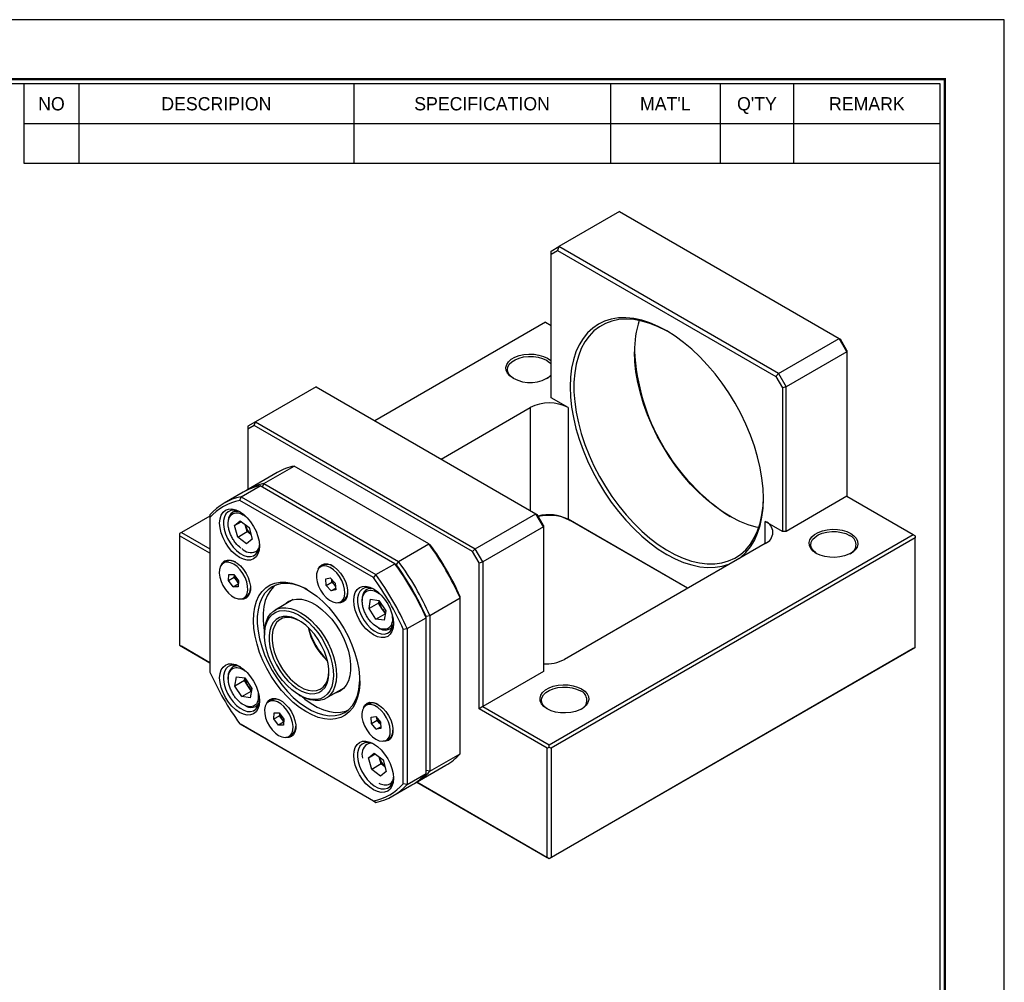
# Model space of a CAD drawing. Header units: millimetres. Extents: x 0 to 508, y 0 to 359.
# Tile 4 of 4: x 324 to 508, y 179 to 359. Entities that reach past the tile are written whole.
import ezdxf
from ezdxf.enums import TextEntityAlignment as Align

# ---------------------------------------------------------------- set-up
doc = ezdxf.new("R2010")
doc.units = ezdxf.units.MM
doc.layers.add('L1', color=7, linetype='CONTINUOUS')
doc.layers.add('OUTLINE', color=7, linetype='CONTINUOUS')

# ---------------------------------------------------------------- blocks, each defined once
blk = doc.blocks.new('표제란')
at = {"layer": 'L1', "color": 0}
for p, q in [((297, 210), (0, 210)), ((297, 0), (297, 210))]:
    blk.add_line(p, q, dxfattribs=at)
at = {"layer": 'L1'}
for p, q in [((190, 203), (190, 194.34)), ((196, 203), (196, 194.34)), ((226, 203), (226, 194.34)), ((254, 203), (254, 194.34)), ((266, 203), (266, 194.34)), ((274, 203), (274, 194.34)), ((190, 198.67), (290, 198.67)), ((190, 194.34), (290, 194.34))]:
    blk.add_line(p, q, dxfattribs=at)
at = {"layer": 'L1', "const_width": 0.25}
blk.add_lwpolyline([(290.5, 6.5), (290.5, 203.5), (10, 203.5), (10, 6.5)], close=True, dxfattribs=at)
at = {"layer": 'L1'}
blk.add_lwpolyline([(290, 7), (290, 203), (10.5, 203), (10.5, 7)], close=True, dxfattribs=at)
for s, p in [('NO', (193, 200.83)), ('DESCRIPION', (211, 200.83)), ('SPECIFICATION', (240, 200.83)), ("MAT'L", (260, 200.83)), ("Q'TY", (270, 200.83)), ('REMARK', (282, 200.83))]:
    blk.add_text(s, height=1.444, dxfattribs=at).set_placement(p, align=Align.MIDDLE_CENTER)
for tag, p in [('필렛', (179.25, 10.9)), ('모따기', (179.25, 8.3))]:
    blk.add_attdef(tag, text='', height=1.15, dxfattribs=at).set_placement(p, align=Align.MIDDLE_LEFT)
at = {"layer": 'OUTLINE', "ltscale": 0.5}
for tag, p, height in [('TITLE', (237.17, 24.41), 2.5), ('도번', (251.18, 15.64), 2.5), ('SCALE', (253.78, 9.55), 1.2), ('DATE', (277.02, 9.51), 1.2)]:
    blk.add_attdef(tag, p, '', height=height, dxfattribs=at)

msp = doc.modelspace()

# ---------------------------------------------------------------- linework, layer by layer
at = {"layer": 'OUTLINE'}
for p, q in [((435.7462, 323.1022), (424.4324, 316.571)), ((435.7462, 323.1022), (476.7583, 299.4264)), ((423.0182, 315.7543), (424.4324, 316.571)), ((424.4324, 316.571), (424.2253, 315.874)), ((465.4446, 292.8951), (424.4324, 316.571)), ((423.0182, 315.177), (424.2253, 315.874)), ((423.0182, 315.177), (423.0182, 315.7543)), ((423.0182, 288.4002), (423.0182, 315.177)), ((424.2253, 315.874), (464.9446, 292.3673)), ((421.9576, 302.4833), (390.1418, 284.1164)), ((421.9576, 302.4833), (423.0182, 301.871)), ((465.4446, 292.8951), (476.7583, 299.4264)), ((478.1726, 296.9769), (476.7583, 299.4264)), ((476.7583, 299.4264), (476.9655, 299.3068)), ((478.1726, 297.216), (476.9655, 299.3068)), ((478.1726, 296.9769), (466.8588, 290.4456)), ((478.1726, 297.216), (478.1726, 296.9769)), ((478.1726, 296.9769), (478.1726, 270.0311)), ((464.9446, 292.3673), (465.4446, 292.8951)), ((464.9446, 292.3673), (466.1517, 290.2765)), ((465.4446, 292.8951), (466.8588, 290.4456)), ((379.1776, 290.4459), (367.8639, 283.9146)), ((379.1776, 290.4459), (420.1898, 266.7701)), ((466.8588, 290.4456), (466.1517, 290.2765)), ((466.1517, 290.2765), (466.1517, 263.4998)), ((466.8588, 263.4998), (466.8588, 290.4456)), ((426.2002, 286.5633), (423.0182, 288.4002)), ((402.5162, 276.9728), (419.1291, 286.5633)), ((419.1291, 286.5633), (419.1291, 267.3824)), ((426.2002, 286.5633), (426.2002, 265.7415)), ((367.8639, 283.9146), (366.4497, 283.098)), ((367.6568, 283.2177), (366.4497, 282.5206)), ((366.4497, 283.098), (366.4497, 282.5206)), ((367.6568, 283.2177), (367.8639, 283.9146)), ((408.3761, 259.711), (367.6568, 283.2177)), ((367.8639, 283.9146), (408.8761, 260.2388)), ((366.4497, 282.5206), (366.4497, 271.2982)), ((369.4313, 272.396), (375.0881, 275.6616)), ((400.2377, 261.1431), (375.0881, 275.6616)), ((371.9142, 274.4528), (366.2573, 271.1872)), ((365.1886, 269.9468), (368.7242, 271.9878)), ((393.8737, 257.4692), (368.7242, 271.9878)), ((369.1875, 271.7202), (369.4313, 272.396)), ((369.4313, 272.396), (394.5808, 257.8775)), ((365.5502, 270.779), (362.0147, 268.738)), ((478.1726, 270.0311), (466.8588, 263.4998)), ((478.1726, 270.0311), (490.5469, 262.8875)), ((364.9449, 269.271), (365.1886, 269.9468)), ((389.8748, 254.8793), (364.9449, 269.271)), ((365.1886, 269.9468), (390.3382, 255.4282)), ((359.3786, 266.3572), (354.0753, 263.2957)), ((359.3786, 266.5916), (359.3786, 266.0566)), ((364.1993, 267.4011), (363.6689, 267.0949)), ((408.8761, 260.2388), (420.1898, 266.7701)), ((421.604, 264.3206), (420.1898, 266.7701)), ((420.1898, 266.7701), (420.3969, 266.6504)), ((421.604, 264.5597), (420.3969, 266.6504)), ((359.3786, 266.0566), (359.3786, 237.2685)), ((363.9716, 264.5733), (365.0277, 265.4534)), ((363.9716, 264.5733), (365.229, 265.2992)), ((364.5608, 262.4321), (363.9716, 264.5733)), ((365.0277, 265.4534), (366.6731, 264.1922)), ((366.034, 264.5232), (365.9786, 264.7246)), ((366.034, 264.5232), (365.9877, 264.7176)), ((366.3286, 263.4526), (366.034, 264.5232)), ((421.604, 264.5597), (421.604, 264.3206)), ((448.4711, 252.8848), (426.2002, 265.7415)), ((426.2002, 265.7415), (426.5538, 265.5374)), ((448.4711, 252.8848), (426.5538, 265.5374)), ((466.1517, 263.4998), (462.9698, 265.3367)), ((462.9698, 261.2547), (462.9698, 265.3367)), ((354.0753, 263.2957), (353.7218, 263.0915)), ((353.7218, 263.0915), (353.7218, 262.6833)), ((359.3786, 259.4177), (353.7218, 262.6833)), ((353.7218, 262.6833), (353.7218, 242.2698)), ((354.0753, 263.2957), (359.3786, 260.2342)), ((364.5608, 262.4321), (366.3286, 263.4526)), ((367.0231, 262.9202), (366.3286, 263.4526)), ((366.6731, 264.1922), (367.2623, 262.051)), ((421.604, 264.3206), (410.2903, 257.7893)), ((421.604, 264.3206), (421.604, 237.3747)), ((422.6647, 223.6999), (490.5469, 262.8875)), ((466.8588, 263.4998), (466.1517, 263.4998)), ((490.5469, 262.8875), (490.9005, 262.6833)), ((490.9005, 262.6833), (490.9005, 262.2751)), ((366.2062, 261.1709), (364.5608, 262.4321)), ((367.2623, 262.051), (366.2062, 261.1709)), ((394.5808, 257.8775), (400.2377, 261.1431)), ((400.2377, 261.1431), (400.4814, 261.0023)), ((490.9005, 262.2751), (423.0182, 223.0875)), ((462.9698, 261.2547), (425.4931, 239.6199)), ((490.9005, 241.8616), (490.9005, 262.2751)), ((367.9186, 259.7335), (368.449, 260.0397)), ((408.8761, 260.2388), (408.3761, 259.711)), ((409.5832, 257.6202), (408.3761, 259.711)), ((410.2903, 257.7893), (408.8761, 260.2388)), ((362.4044, 257.8671), (361.8988, 257.5753)), ((380.5306, 257.1636), (380.025, 256.8717)), ((390.3382, 255.4282), (393.8737, 257.4692)), ((393.8737, 257.4692), (394.1174, 257.3285)), ((394.5808, 257.8775), (394.1174, 257.3285)), ((409.5832, 257.6202), (410.2903, 257.7893)), ((409.5832, 230.4352), (409.5832, 257.6202)), ((410.2903, 257.7893), (410.2903, 230.8435)), ((362.8619, 254.3332), (362.9375, 255.4649)), ((362.9375, 255.4649), (363.8568, 255.4463)), ((363.8568, 255.4463), (364.7004, 254.296)), ((363.9226, 254.9455), (363.9477, 255.3222)), ((390.3382, 255.4282), (389.8748, 254.8793)), ((362.8619, 254.3332), (363.9226, 254.9455)), ((363.7056, 253.1829), (362.8619, 254.3332)), ((363.7056, 253.1829), (364.663, 253.7356)), ((364.3444, 254.3704), (363.9226, 254.9455)), ((364.6753, 253.9192), (364.3444, 254.3704)), ((364.7004, 254.296), (364.6248, 253.1643)), ((380.9805, 254.6397), (381.8141, 254.8385)), ((381.0737, 253.4122), (380.9805, 254.6397)), ((381.0737, 253.4122), (382.1344, 254.0245)), ((381.8141, 254.8385), (382.7409, 253.8099)), ((382.1344, 254.0245), (382.0964, 254.5252)), ((382.5978, 253.5102), (382.1344, 254.0245)), ((382.7789, 253.3092), (382.5978, 253.5102)), ((382.7409, 253.8099), (382.8341, 252.5824)), ((364.6248, 253.1643), (363.7056, 253.1829)), ((366.9417, 252.846), (366.9478, 252.9758)), ((382.0005, 252.3836), (381.0737, 253.4122)), ((382.8136, 252.853), (382.0005, 252.3836)), ((382.8341, 252.5824), (382.0005, 252.3836)), ((387.9827, 251.8695), (387.7969, 251.2017)), ((389.1993, 252.9689), (388.6689, 252.6627)), ((365.6635, 251.0539), (366.1691, 251.3458)), ((374.9219, 250.7864), (371.5289, 248.8277)), ((383.7897, 250.3504), (384.2953, 250.6422)), ((387.7969, 251.2017), (387.7965, 251.2)), ((389.0572, 249.1), (389.3268, 250.8443)), ((390.825, 250.1205), (389.0572, 249.1)), ((389.3268, 250.8443), (390.8865, 250.6243)), ((390.8998, 250.6042), (390.825, 250.1205)), ((391.4701, 249.1383), (390.825, 250.1205)), ((390.8865, 250.6243), (392.1767, 248.66)), ((400.3908, 247.8142), (406.0477, 251.0799)), ((406.0477, 251.0799), (406.0477, 251.3613)), ((406.0477, 222.0381), (406.0477, 251.0799)), ((390.3474, 247.1356), (389.0572, 249.1)), ((390.3474, 247.1356), (392.0972, 248.1458)), ((392.1019, 248.1763), (391.4701, 249.1383)), ((392.1767, 248.66), (391.9071, 246.9156)), ((391.9071, 246.9156), (390.3474, 247.1356)), ((393.3839, 247.8286), (393.4082, 246.7405)), ((396.1482, 245.365), (399.6837, 247.406)), ((399.6837, 247.6874), (400.3908, 247.8142)), ((399.6837, 247.406), (399.6837, 247.6874)), ((399.6837, 218.3643), (399.6837, 247.406)), ((400.3908, 247.8142), (400.3908, 218.7725)), ((369.561, 244.4781), (369.561, 244.1516)), ((392.9186, 245.3013), (393.449, 245.6075)), ((395.4411, 245.2382), (396.1482, 245.365)), ((395.4411, 216.4501), (395.4411, 245.2382)), ((396.1482, 245.365), (396.1482, 216.3232)), ((353.7218, 242.2698), (359.3786, 239.0042)), ((353.7218, 242.2698), (353.7218, 242.2698)), ((353.7218, 242.2698), (354.0753, 242.0656)), ((359.3786, 239.0041), (354.0753, 242.0656)), ((490.5469, 241.6574), (422.6647, 202.4698)), ((423.0182, 202.674), (490.9005, 241.8616)), ((490.9005, 241.8616), (490.5469, 241.6574)), ((490.9005, 241.8616), (490.9005, 241.8616)), ((364.1993, 238.5321), (363.6689, 238.2258)), ((421.604, 237.3747), (410.2903, 230.8435)), ((364.0572, 234.6631), (364.3268, 236.4075)), ((365.825, 235.6836), (364.0572, 234.6631)), ((364.3268, 236.4075), (365.8865, 236.1874)), ((365.825, 235.6836), (365.8998, 236.1673)), ((366.4701, 234.7014), (365.825, 235.6836)), ((365.8865, 236.1874), (367.1767, 234.2231)), ((365.3474, 232.6987), (364.0572, 234.6631)), ((365.3474, 232.6987), (367.0972, 233.7089)), ((367.1019, 233.7394), (366.4701, 234.7014)), ((367.1767, 234.2231), (366.9071, 232.4787)), ((368.3839, 233.3917), (368.4082, 232.3036)), ((381.0281, 232.3727), (384.4212, 234.3315)), ((366.9071, 232.4787), (365.3474, 232.6987)), ((370.8568, 232.0563), (370.3512, 231.7644)), ((375.9946, 233.007), (376.2774, 232.8437)), ((367.9186, 230.8644), (368.449, 231.1706)), ((371.315, 228.5201), (371.3889, 229.6529)), ((371.3889, 229.6529), (372.3074, 229.6366)), ((372.3074, 229.6366), (373.152, 228.4873)), ((388.9829, 231.3527), (388.4773, 231.0609)), ((410.2903, 230.8435), (409.5832, 230.4352)), ((422.3111, 223.0875), (409.5832, 230.4352)), ((410.2903, 230.8435), (422.6647, 223.6999)), ((371.315, 228.5201), (372.3757, 229.1324)), ((372.1596, 227.3709), (371.315, 228.5201)), ((373.1152, 227.9225), (372.1596, 227.3709)), ((372.3757, 229.1324), (372.4003, 229.5101)), ((372.798, 228.5578), (372.3757, 229.1324)), ((373.1274, 228.1096), (372.798, 228.5578)), ((373.152, 228.4873), (373.0782, 227.3545)), ((389.4535, 228.8656), (390.3133, 229.0043)), ((389.4999, 227.6614), (389.4535, 228.8656)), ((389.4999, 227.6614), (390.5606, 228.2738)), ((390.3133, 229.0043), (391.2195, 227.9389)), ((390.5606, 228.2738), (390.5428, 228.7345)), ((391.0137, 227.7411), (390.5606, 228.2738)), ((391.2372, 227.4782), (391.0137, 227.7411)), ((391.2195, 227.9389), (391.2659, 226.7348)), ((364.9449, 227.6274), (389.8748, 213.2357)), ((365.1886, 227.4866), (364.9449, 227.6274)), ((390.3382, 212.9681), (365.1886, 227.4866)), ((373.0782, 227.3545), (372.1596, 227.3709)), ((390.4061, 226.5961), (389.4999, 227.6614)), ((390.4061, 226.5961), (391.2524, 227.0846)), ((391.2659, 226.7348), (390.4061, 226.5961)), ((374.1159, 225.243), (374.6215, 225.5349)), ((389.1993, 224.0999), (388.6689, 223.7937)), ((392.242, 224.5395), (392.7476, 224.8314)), ((422.3111, 223.0875), (422.6647, 223.2917)), ((422.3111, 202.674), (422.3111, 223.0875)), ((422.6647, 223.2917), (422.6647, 223.6999)), ((422.6647, 223.2917), (423.0182, 223.0875)), ((423.0182, 223.0875), (423.0182, 202.674)), ((388.9716, 221.272), (390.0277, 222.1521)), ((388.9716, 221.272), (390.229, 221.9979)), ((389.5608, 219.1308), (388.9716, 221.272)), ((390.0277, 222.1521), (391.6731, 220.891)), ((391.034, 221.2219), (390.9786, 221.4233)), ((391.034, 221.2219), (390.9877, 221.4163)), ((391.3286, 220.1513), (391.034, 221.2219)), ((391.6731, 220.891), (392.2623, 218.7497)), ((400.3908, 218.7725), (406.0477, 222.0381)), ((391.3286, 220.1513), (389.5608, 219.1308)), ((391.2062, 217.8697), (389.5608, 219.1308)), ((392.2623, 218.7497), (391.2062, 217.8697)), ((392.0231, 219.619), (391.3286, 220.1513)), ((397.7548, 216.6261), (403.4116, 219.8917)), ((400.3908, 218.7725), (399.6837, 218.8993)), ((392.9186, 216.4322), (393.449, 216.7384)), ((396.1482, 216.3232), (399.6837, 218.3643)), ((397.9487, 216.7381), (422.3111, 202.674)), ((422.6647, 202.4698), (397.9487, 216.7381)), ((393.5121, 214.1769), (397.0477, 216.2179)), ((396.1482, 216.3232), (395.4411, 216.4501)), ((389.8748, 213.2357), (390.3382, 212.9681)), ((422.6647, 202.4699), (422.3111, 202.674)), ((423.0182, 202.674), (422.6647, 202.4699)), ((422.6647, 202.4698), (422.6647, 202.4699))]:
    msp.add_line(p, q, dxfattribs=at)
at = {"layer": 'OUTLINE', "flags": 128}
for points in [[(458.0738, 258.4283), (458.3977, 258.6748), (459.3553, 259.5631), (460.2005, 260.6072), (460.9268, 261.7991), (461.5288, 263.1298), (462.0018, 264.5891), (462.3423, 266.166), (462.5476, 267.8484), (462.6162, 269.6235), (462.5476, 271.4779), (462.3423, 273.3973), (462.0018, 275.3673), (461.5288, 277.3727), (460.9268, 279.3984), (460.2005, 281.429), (459.3553, 283.4489), (458.3977, 285.4428), (457.335, 287.3955), (456.1752, 289.2922), (454.9273, 291.1185), (453.6006, 292.8603), (452.2053, 294.5045), (450.752, 296.0386), (449.2518, 297.4509), (447.7161, 298.7306), (446.1565, 299.8681), (444.585, 300.8545), (443.0135, 301.6825), (441.4539, 302.3457), (439.9182, 302.8391), (438.4179, 303.159), (436.9647, 303.3028), (435.5694, 303.2695), (434.2427, 303.0594), (432.9947, 302.674), (431.835, 302.1164), (430.7723, 301.3906), (429.8147, 300.5023), (428.9695, 299.4582), (428.2431, 298.2663), (427.6412, 296.9356), (427.1682, 295.4763), (426.8277, 293.8994), (426.6224, 292.217), (426.5538, 290.4419), (426.6224, 288.5876), (426.8277, 286.6681), (427.1682, 284.6982), (427.6412, 282.6927), (428.2431, 280.667), (428.9695, 278.6365), (429.8147, 276.6165), (430.7723, 274.6226), (431.835, 272.6699), (432.9947, 270.7732), (434.2427, 268.947), (435.5694, 267.2051), (436.9647, 265.5609), (438.4179, 264.0268), (439.9182, 262.6145), (441.4539, 261.3348), (443.0135, 260.1974), (444.585, 259.2109), (444.585, 259.2109)], [(444.7655, 300.7492), (444.5475, 300.8711), (442.987, 301.6521), (441.4419, 302.2656), (439.9241, 302.7066), (438.4455, 302.9718), (437.0178, 303.0591), (435.652, 302.9677), (434.3589, 302.6984), (433.1487, 302.2534), (432.0307, 301.636), (431.0137, 300.8512), (430.1057, 299.905), (429.3138, 298.8049), (428.6442, 297.5595), (428.1021, 296.1785), (427.6917, 294.6727), (427.4164, 293.0539), (427.2782, 291.3349), (427.2782, 289.529), (427.4164, 287.6503), (427.6917, 285.7137), (428.1021, 283.7341), (428.6442, 281.7272), (429.3138, 279.7087), (430.1057, 277.6943), (431.0137, 275.6997), (432.0307, 273.7407), (433.1487, 271.8325), (434.3589, 269.9901), (435.652, 268.2279), (437.0178, 266.5597), (438.4455, 264.9985), (439.9241, 263.5566), (441.4419, 262.2452), (442.987, 261.0746), (444.5475, 260.054), (446.111, 259.1914), (447.6653, 258.4935), (449.1983, 257.9657), (450.6979, 257.6123), (452.1525, 257.4359), (453.5506, 257.4379), (454.8813, 257.6184), (456.1342, 257.9759), (457.2995, 258.5077), (458.368, 259.2094), (459.3315, 260.0758), (460.1823, 261.1), (460.9137, 262.2739), (461.5202, 263.5884), (461.9969, 265.0332), (462.34, 266.597), (462.547, 268.2675), (462.6153, 269.8291)], [(415.9118, 292.0537), (415.3132, 292.4804), (414.8814, 292.9697), (414.6352, 293.5001), (414.5854, 294.0485), (414.7342, 294.5908), (415.0751, 295.1035), (415.5931, 295.564), (416.2657, 295.9523), (417.0635, 296.2514), (417.9515, 296.4481), (418.891, 296.534), (419.8409, 296.5053), (420.7597, 296.3632), (421.6073, 296.1139), (422.3465, 295.7683), (422.9451, 295.3416), (423.0182, 295.2744)], [(416.021, 291.9927), (415.8166, 292.1289), (415.3217, 292.5759), (415.0048, 293.0739), (414.8807, 293.5996), (414.9553, 294.1284), (415.225, 294.6355), (415.6773, 295.0974), (416.291, 295.4923), (417.0375, 295.8018), (417.8817, 296.0114), (418.7842, 296.1114), (419.7029, 296.097), (420.5947, 295.969), (421.4181, 295.7333), (422.1343, 295.4009)], [(461.7415, 264.1948), (461.2667, 264.2983), (459.7489, 264.7393), (458.2038, 265.3527), (456.6433, 266.1338), (455.0798, 267.0763), (453.5255, 268.173), (451.9925, 269.4152), (450.4929, 270.7932), (449.0383, 272.2962), (447.6402, 273.9125), (446.3095, 275.6294), (445.0566, 277.4335), (443.8913, 279.3106), (442.8228, 281.2461), (441.8593, 283.2248), (441.0085, 285.2312), (440.2771, 287.2497), (439.6706, 289.2644), (439.1939, 291.2596), (438.8507, 293.2196), (438.6438, 295.1291), (438.5746, 296.9732)], [(422.1343, 295.4009), (422.7101, 294.9874), (423.0182, 294.6554)], [(367.5348, 264.4198), (367.9965, 263.5037), (368.3396, 262.5645), (368.5508, 261.6384), (368.6222, 260.7609), (368.5508, 259.9657), (368.3396, 259.2835), (367.9965, 258.7404), (367.5348, 258.3573), (366.9723, 258.149), (366.3305, 258.1233), (365.6341, 258.2814), (364.9098, 258.6171), (364.1856, 259.1176), (363.4892, 259.7636), (362.8474, 260.5302), (362.2848, 261.3881), (361.8232, 262.3042), (361.4801, 263.2434), (361.2689, 264.1695), (361.1975, 265.047), (361.2689, 265.8422), (361.4801, 266.5244), (361.8232, 267.0675), (362.2848, 267.4506), (362.8474, 267.659), (363.4892, 267.6846), (364.1856, 267.5265), (364.9098, 267.1908), (365.6341, 266.6903), (366.3305, 266.0444), (366.9723, 265.2777), (367.5348, 264.4198)], [(365.0916, 267.0807), (364.5042, 267.3245), (363.8611, 267.442), (363.2754, 267.3819), (362.7712, 267.1469), (362.3689, 266.7466), (362.0852, 266.1973), (361.9316, 265.5215), (361.9143, 264.7469), (362.0342, 263.9052), (362.2863, 263.0309), (362.6603, 262.1598), (363.1409, 261.3274), (363.7083, 260.568), (364.3394, 259.9125), (365.0084, 259.3879), (365.6877, 259.0156), (366.3497, 258.8108), (366.9673, 258.782), (367.5151, 258.9303), (367.9707, 259.2496), (368.3154, 259.7268), (368.5352, 260.3425), (368.6177, 260.9727)], [(363.6681, 267.0944), (364.107, 267.2601), (364.6191, 267.2865)], [(472.4803, 259.3973), (471.8817, 259.8241), (471.4499, 260.3134), (471.2037, 260.8438), (471.1539, 261.3921), (471.3027, 261.9345), (471.6436, 262.4471), (472.1617, 262.9077), (472.8343, 263.296), (473.632, 263.595), (474.5201, 263.7918), (475.4596, 263.8777), (476.4095, 263.849), (477.3283, 263.7069), (478.1758, 263.4576), (478.915, 263.112), (479.5136, 262.6852), (479.9455, 262.196), (480.1917, 261.6656), (480.2414, 261.1172), (480.0926, 260.5748), (479.7518, 260.0622), (479.2337, 259.6017), (478.5611, 259.2134), (477.7633, 258.9143), (476.8753, 258.7175), (475.9358, 258.6316), (474.9859, 258.6603), (474.0671, 258.8025), (473.2196, 259.0518), (472.4803, 259.3973)], [(472.5895, 259.3364), (472.3852, 259.4726), (471.8902, 259.9196), (471.5733, 260.4176), (471.4492, 260.9433), (471.5238, 261.472), (471.7936, 261.9792), (472.2459, 262.441), (472.8596, 262.8359), (473.606, 263.1455), (474.4502, 263.3551), (475.3528, 263.4551), (476.2714, 263.4407), (477.1633, 263.3127), (477.9866, 263.077), (478.7029, 262.7446)], [(444.585, 259.2109), (446.1565, 258.3829), (447.7161, 257.7197), (449.2518, 257.2263), (450.752, 256.9065), (452.2053, 256.7626), (453.6006, 256.7959), (454.9273, 257.006), (456.1752, 257.3914), (456.5485, 257.5477)], [(366.4361, 252.5542), (366.41, 253.2824), (366.2422, 254.0663), (365.9417, 254.8635), (365.5248, 255.6312), (365.0138, 256.3279), (364.4364, 256.916), (363.8237, 257.3639), (363.2087, 257.6474), (362.6245, 257.7513), (362.1027, 257.6698), (361.6714, 257.4075), (361.3538, 256.9785), (361.1671, 256.4058), (361.1213, 255.7204), (361.2189, 254.9592), (361.4546, 254.1632), (361.8158, 253.3755), (362.2829, 252.6383), (362.8308, 251.9915), (363.4299, 251.47), (364.048, 251.1018), (364.6517, 250.9068), (365.2084, 250.8955), (365.6882, 251.0685), (366.0652, 251.4166), (366.3191, 251.9209), (366.4361, 252.5542)], [(361.4647, 257.1669), (361.7257, 257.6308), (362.1206, 257.9746), (362.6158, 258.1448), (363.1864, 258.1327), (363.8039, 257.939), (364.4373, 257.5733), (365.0548, 257.0541), (365.6254, 256.4074), (366.1206, 255.6655)], [(379.5908, 256.4634), (379.8518, 256.9272), (380.2467, 257.2711), (380.7419, 257.4412), (381.3126, 257.4292), (381.9301, 257.2354), (382.5634, 256.8698), (383.1809, 256.3506), (383.7516, 255.7038), (384.2467, 254.9619)], [(366.1206, 255.6655), (366.5155, 254.8657), (366.7903, 254.0481), (366.9312, 253.2537), (366.9312, 252.5223), (366.7903, 251.8906), (366.5155, 251.3903), (366.1206, 251.0464), (365.6254, 250.8763), (365.0928, 250.8821)], [(383.4434, 250.2134), (383.9035, 250.4246), (384.2559, 250.8075), (384.4817, 251.3416), (384.5688, 251.9981), (384.5123, 252.7415), (384.3154, 253.5318), (383.9887, 254.3263), (383.5498, 255.0823), (383.0223, 255.759), (382.4348, 256.3199), (381.8188, 256.7348), (381.2075, 256.9812), (380.634, 257.046), (380.1292, 256.9256), (379.7202, 256.6265), (379.4291, 256.1648), (379.2716, 255.5655), (379.2562, 254.8608), (379.3837, 254.0887), (379.6473, 253.2909), (380.0327, 252.5103), (380.5192, 251.7891), (381.0805, 251.1661), (381.6864, 250.6749), (382.3042, 250.342), (382.9006, 250.1854), (383.4434, 250.2134)], [(384.4223, 245.3029), (385.2025, 243.8379), (385.8733, 242.3367), (386.4253, 240.8202), (386.8507, 239.3098), (387.1436, 237.8267), (387.2998, 236.3917), (387.3172, 235.025), (387.1956, 233.7457), (386.9365, 232.5717), (386.5437, 231.5197), (386.0228, 230.6043), (385.3809, 229.8383), (384.6271, 229.2327), (383.772, 228.7957), (382.8275, 228.5337), (381.8071, 228.4502), (380.7249, 228.5464), (379.5962, 228.821), (378.4367, 229.2701), (377.2629, 229.8874), (376.0911, 230.6643), (374.9379, 231.5899), (373.8193, 232.6511), (372.7511, 233.833), (371.7484, 235.1191), (370.8251, 236.4914), (369.9942, 237.9304), (369.2675, 239.4162), (368.655, 240.9277), (368.1655, 242.4437), (367.8057, 243.9431), (367.5807, 245.4047), (367.4938, 246.8081), (367.546, 248.1334), (367.7367, 249.3622), (368.0631, 250.4771), (368.5208, 251.4626), (369.1033, 252.3048), (369.8024, 252.9918), (370.6082, 253.514), (371.5096, 253.8641), (372.4937, 254.0372), (373.5469, 254.0308), (374.6543, 253.8451), (375.8004, 253.4826), (376.9691, 252.9484), (378.144, 252.2501), (379.3085, 251.3974), (380.4465, 250.4023), (381.5417, 249.2787), (382.579, 248.0425), (383.5437, 246.711), (384.4223, 245.3029)], [(377.5898, 252.5995), (377.186, 252.8143), (376.0395, 253.3154), (374.9182, 253.6436), (373.8384, 253.7941), (372.8158, 253.7646), (371.8653, 253.5557), (371.0009, 253.1704), (370.2351, 252.6143), (369.579, 251.8955), (369.0423, 251.0245), (368.6328, 250.0139), (368.3564, 248.8786), (368.2172, 247.6351), (368.2172, 246.3015), (368.3564, 244.8973), (368.6328, 243.4429), (369.0423, 241.9595), (369.579, 240.4688), (370.2351, 238.9926), (371.0009, 237.5523), (371.8653, 236.1689), (372.8158, 234.8626), (373.8384, 233.6525), (374.9182, 232.5563), (376.0395, 231.5898), (377.186, 230.7672), (378.3408, 230.1005), (379.4873, 229.5994), (380.6086, 229.2713), (381.6884, 229.1208), (382.711, 229.1502), (383.6615, 229.3591), (384.5259, 229.7444), (385.2917, 230.3006), (385.9478, 231.0194), (386.4845, 231.8904), (386.894, 232.9009), (387.1704, 234.0362), (387.3096, 235.2797), (387.3254, 235.7351)], [(371.639, 253.4751), (371.3096, 253.206), (370.6548, 252.4885), (370.1191, 251.6191), (369.7103, 250.6104), (369.4345, 249.4772), (369.2955, 248.236), (369.2955, 246.9049), (369.4345, 245.5032), (369.5647, 244.7344)], [(382.5978, 253.5102), (382.7057, 253.4001), (382.7768, 253.3372)], [(384.2467, 254.9619), (384.6416, 254.1622), (384.9164, 253.3446), (385.0574, 252.5501), (385.0574, 251.8188), (384.9164, 251.1871), (384.6416, 250.6867), (384.2467, 250.3429), (383.7516, 250.1727), (383.219, 250.1786)], [(392.5348, 249.9876), (392.9965, 249.0715), (393.3396, 248.1323), (393.5508, 247.2062), (393.6222, 246.3287), (393.5508, 245.5336), (393.3396, 244.8513), (392.9965, 244.3082), (392.5348, 243.9251), (391.9723, 243.7168), (391.3305, 243.6911), (390.6341, 243.8492), (389.9098, 244.1849), (389.1856, 244.6854), (388.4892, 245.3314), (387.8474, 246.098), (387.2848, 246.9559), (386.8232, 247.872), (386.4801, 248.8112), (386.2689, 249.7373), (386.1975, 250.6148), (386.2689, 251.41), (386.4801, 252.0922), (386.8232, 252.6353), (387.2848, 253.0184), (387.8474, 253.2268), (388.4892, 253.2524), (389.1856, 253.0943), (389.9098, 252.7586), (390.6341, 252.2582), (391.3305, 251.6122), (391.9723, 250.8455), (392.5348, 249.9876)], [(390.0916, 252.6485), (389.5042, 252.8923), (388.8611, 253.0098), (388.2754, 252.9497), (387.7712, 252.7147), (387.3689, 252.3144), (387.0852, 251.7651), (386.9316, 251.0893), (386.9143, 250.3147), (387.0342, 249.4731), (387.2863, 248.5987), (387.6603, 247.7276), (388.1409, 246.8952), (388.7083, 246.1358), (389.3394, 245.4804), (390.0084, 244.9557), (390.6877, 244.5834), (391.3497, 244.3786), (391.9673, 244.3498), (392.5151, 244.4981), (392.9707, 244.8174), (393.3154, 245.2946), (393.5352, 245.9103), (393.6202, 246.6047)], [(373.227, 249.808), (373.3615, 249.9453), (373.9991, 250.4269), (374.7348, 250.7384), (375.5539, 250.8734), (376.4395, 250.8291), (377.3736, 250.6066), (378.3373, 250.2103), (379.3108, 249.6483), (380.2745, 248.9319), (381.2087, 248.0759), (382.0943, 247.0977), (382.9133, 246.017), (383.6491, 244.8561), (384.2866, 243.6383), (384.813, 242.3887), (385.2174, 241.1326), (385.4917, 239.8955), (385.6303, 238.7027), (385.6303, 237.5785), (385.4917, 236.5457), (385.2174, 235.6253), (384.813, 234.8361), (384.2866, 234.1942), (383.6491, 233.7126), (382.9133, 233.4011), (382.7262, 233.353)], [(387.8233, 250.1708), (387.7929, 250.5261), (387.8281, 251.2552)], [(369.561, 244.4781), (369.5614, 244.5698), (369.6411, 245.6267), (369.8559, 246.5813), (370.2015, 247.4142), (370.6708, 248.1083), (371.2542, 248.6496), (371.9399, 249.027), (372.7139, 249.2329), (373.5605, 249.2631), (374.4624, 249.1169), (375.4013, 248.7973), (376.358, 248.3109), (377.3132, 247.6675), (378.2472, 246.8802), (379.1412, 245.9651), (379.9769, 244.9407), (380.7373, 243.828), (381.407, 242.6496), (381.9722, 241.4295), (382.4216, 240.1925), (382.7458, 238.9638), (382.9385, 237.7684), (382.9955, 236.6307), (382.9158, 235.5737), (382.701, 234.6191), (382.3555, 233.7862), (381.8862, 233.0921), (381.3028, 232.5508), (380.6171, 232.1734), (379.843, 231.9675), (378.9965, 231.9373), (378.0945, 232.0835), (377.1556, 232.4031), (376.2774, 232.8437)], [(381.4496, 241.2313), (381.8887, 240.0188), (382.2021, 238.8153), (382.3833, 237.6463), (382.4283, 236.5367), (382.3362, 235.5103), (382.109, 234.5889), (381.7514, 233.7922), (381.2712, 233.137), (380.6786, 232.6375), (379.9861, 232.3042), (379.2086, 232.1442), (378.3627, 232.1609), (377.4662, 232.3541), (376.5385, 232.7195), (375.5991, 233.2494), (374.6682, 233.9325), (373.7656, 234.7542), (372.9106, 235.6971), (372.1212, 236.7409), (371.4145, 237.8636), (370.8054, 239.041), (370.3069, 240.2483), (369.9297, 241.4595), (369.6817, 242.649), (369.5683, 243.7913), (369.592, 244.8621), (369.752, 245.8386), (370.0452, 246.7), (370.4652, 247.4279), (371.003, 248.0068), (371.6473, 248.4243), (372.3842, 248.6716), (373.1981, 248.7434), (374.0717, 248.6382), (374.9862, 248.3582), (375.9223, 247.9093), (376.8599, 247.3012), (377.7791, 246.5468), (378.6603, 245.6621), (379.4847, 244.6661), (380.2347, 243.58), (380.8944, 242.4268), (381.4496, 241.2313)], [(371.2608, 239.7473), (371.7828, 238.6328), (372.4086, 237.5627), (373.1226, 236.5634), (373.9074, 235.6594), (374.7436, 234.8731), (375.6107, 234.2238), (376.4872, 233.7275), (377.3516, 233.3964), (378.1827, 233.2386), (378.9598, 233.2581), (379.664, 233.4544), (380.2779, 233.8226), (380.7863, 234.3537), (381.1768, 235.0345), (381.4397, 235.8484), (381.5685, 236.7753), (381.5601, 237.7923), (381.4147, 238.8744), (381.1359, 239.995), (380.7304, 241.1265), (380.2084, 242.2411), (379.5827, 243.3112), (378.8686, 244.3105), (378.0838, 245.2144), (377.2476, 246.0007), (376.3806, 246.65), (375.504, 247.1464), (374.6396, 247.4775), (373.8086, 247.6352), (373.0314, 247.6157), (372.3272, 247.4194), (371.7134, 247.0512), (371.2049, 246.5202), (370.8145, 245.8393), (370.5516, 245.0255), (370.4228, 244.0986), (370.4312, 243.0816), (370.5766, 241.9994), (370.8554, 240.8788), (371.2608, 239.7473)], [(376.1398, 246.8022), (376.0889, 246.8298), (375.2412, 247.2048), (374.4203, 247.4087), (373.6476, 247.4363), (372.943, 247.2869), (372.3248, 246.9643), (371.809, 246.4768), (371.409, 245.8372), (371.1351, 245.0619), (370.9944, 244.171), (370.9905, 243.1877), (371.1236, 242.1374), (371.3902, 241.0472), (371.7834, 239.9455)], [(367.5348, 235.5508), (367.9965, 234.6346), (368.3396, 233.6954), (368.5508, 232.7693), (368.6222, 231.8918), (368.5508, 231.0967), (368.3396, 230.4144), (367.9965, 229.8713), (367.5348, 229.4883), (366.9723, 229.2799), (366.3305, 229.2542), (365.6341, 229.4123), (364.9098, 229.748), (364.1856, 230.2485), (363.4892, 230.8945), (362.8474, 231.6611), (362.2848, 232.519), (361.8232, 233.4351), (361.4801, 234.3743), (361.2689, 235.3005), (361.1975, 236.178), (361.2689, 236.9731), (361.4801, 237.6553), (361.8232, 238.1984), (362.2848, 238.5815), (362.8474, 238.7899), (363.4892, 238.8155), (364.1856, 238.6574), (364.9098, 238.3217), (365.6341, 237.8213), (366.3305, 237.1753), (366.9723, 236.4086), (367.5348, 235.5508)], [(371.7834, 239.9455), (372.293, 238.8607), (372.9059, 237.821), (373.6061, 236.8533), (374.3755, 235.9826), (375.1942, 235.2315), (376.041, 234.6194), (376.8939, 234.1622), (377.7309, 233.8718), (378.5303, 233.7557), (379.2713, 233.8168), (379.9349, 234.0536), (380.5037, 234.4599), (380.9631, 235.0253), (381.3012, 235.7351), (381.5092, 236.5709), (381.5799, 237.3786)], [(365.0916, 238.2116), (364.5042, 238.4555), (363.8611, 238.5729), (363.2754, 238.5129), (362.7712, 238.2779), (362.3689, 237.8775), (362.0852, 237.3282), (361.9316, 236.6524), (361.9143, 235.8778), (362.0342, 235.0362), (362.2863, 234.1618), (362.6603, 233.2907), (363.1409, 232.4584), (363.7083, 231.6989), (364.3394, 231.0435), (365.0084, 230.5189), (365.6877, 230.1465), (366.3497, 229.9418), (366.9673, 229.9129), (367.5151, 230.0612), (367.9707, 230.3805), (368.3154, 230.8578), (368.5352, 231.4735), (368.6202, 232.1678)], [(422.2758, 230.4148), (421.6772, 230.8416), (421.2453, 231.3309), (420.9991, 231.8613), (420.9493, 232.4096), (421.0981, 232.952), (421.439, 233.4647), (421.9571, 233.9252), (422.6297, 234.3135), (423.4274, 234.6125), (424.3155, 234.8093), (425.255, 234.8952), (426.2049, 234.8665), (427.1237, 234.7244), (427.9712, 234.4751), (428.7104, 234.1295), (429.3091, 233.7028), (429.7409, 233.2135), (429.9871, 232.6831), (430.0369, 232.1347), (429.8881, 231.5923), (429.5472, 231.0797), (429.0291, 230.6192), (428.3565, 230.2309), (427.5588, 229.9318), (426.6707, 229.735), (425.7312, 229.6491), (424.7813, 229.6779), (423.8625, 229.82), (423.015, 230.0693), (422.2758, 230.4148)], [(422.3849, 230.3539), (422.1806, 230.4901), (421.6856, 230.9371), (421.3687, 231.4351), (421.2447, 231.9608), (421.3192, 232.4896), (421.589, 232.9967), (422.0413, 233.4586), (422.655, 233.8535), (423.4014, 234.163), (424.2456, 234.3726), (425.1482, 234.4726), (426.0669, 234.4582), (426.9587, 234.3302), (427.782, 234.0945), (428.4983, 233.7621)], [(368.5597, 231.5915), (368.2813, 231.1619), (367.9189, 230.8647)], [(373.3943, 225.067), (373.9155, 225.1497), (374.3461, 225.4133), (374.6628, 225.8435), (374.8485, 226.4171), (374.8932, 227.1032), (374.7946, 227.8648), (374.5579, 228.6609), (374.1959, 229.4484), (373.7281, 230.1851), (373.1797, 230.8311), (372.5803, 231.3516), (371.9623, 231.7186), (371.3588, 231.9123), (370.8025, 231.9222), (370.3234, 231.7479), (369.9472, 231.3986), (369.6943, 230.8933), (369.5783, 230.2591), (369.6054, 229.5304), (369.7742, 228.7462), (370.0756, 227.949), (370.4933, 227.1818), (371.0049, 226.4857), (371.5827, 225.8985), (372.1955, 225.4517), (372.8104, 225.1695), (373.3943, 225.067)], [(369.917, 231.3561), (370.178, 231.8199), (370.573, 232.1638), (371.0681, 232.3339), (371.6388, 232.3218), (372.2563, 232.1281), (372.8896, 231.7625), (373.5071, 231.2433), (374.0778, 230.5965), (374.5729, 229.8546)], [(376.5011, 232.7188), (377.1034, 232.2203), (378.2477, 231.3993), (379.4004, 230.7338), (380.5448, 230.2337), (381.664, 229.9061), (382.7418, 229.7559), (383.7625, 229.7853), (384.7112, 229.9938), (385.1078, 230.144)], [(388.0432, 230.6526), (388.3042, 231.1164), (388.6991, 231.4602), (389.1943, 231.6304), (389.7649, 231.6183), (390.3824, 231.4246), (391.0158, 231.0589), (391.6333, 230.5397), (392.2039, 229.893), (392.6991, 229.1511)], [(374.5729, 229.8546), (374.9678, 229.0548), (375.2427, 228.2372), (375.3836, 227.4428), (375.3836, 226.7114), (375.2427, 226.0797), (374.9678, 225.5794), (374.5729, 225.2356), (374.0778, 225.0654), (373.5452, 225.0713)], [(393.0192, 226.4047), (392.9196, 227.1666), (392.682, 227.9628), (392.3192, 228.7501), (391.8508, 229.4863), (391.3019, 230.1315), (390.7023, 230.6511), (390.0842, 231.017), (389.481, 231.2095), (388.9251, 231.2181), (388.4466, 231.0425), (388.0712, 230.6921), (387.8192, 230.1858), (387.7041, 229.5509), (387.7322, 228.8217), (387.902, 228.0373), (388.2042, 227.2402), (388.6227, 226.4732), (389.1348, 225.7778), (389.7129, 225.1914), (390.3259, 224.7457), (390.9407, 224.4646), (391.5242, 224.3634), (392.0449, 224.4474), (392.4748, 224.7122), (392.7906, 225.1434), (392.9754, 225.7179), (393.0192, 226.4047)], [(392.6991, 229.1511), (393.094, 228.3513), (393.3688, 227.5337), (393.5097, 226.7393), (393.5097, 226.0079), (393.3688, 225.3762), (393.094, 224.8759), (392.6991, 224.532), (392.2039, 224.3619), (391.6713, 224.3677)], [(392.5348, 221.1186), (392.9965, 220.2024), (393.3396, 219.2633), (393.5508, 218.3371), (393.6222, 217.4596), (393.5508, 216.6645), (393.3396, 215.9823), (392.9965, 215.4392), (392.5348, 215.0561), (391.9723, 214.8477), (391.3305, 214.8221), (390.6341, 214.9801), (389.9098, 215.3159), (389.1856, 215.8163), (388.4892, 216.4623), (387.8474, 217.2289), (387.2848, 218.0868), (386.8232, 219.003), (386.4801, 219.9421), (386.2689, 220.8683), (386.1975, 221.7458), (386.2689, 222.5409), (386.4801, 223.2231), (386.8232, 223.7662), (387.2848, 224.1493), (387.8474, 224.3577), (388.4892, 224.3833), (389.1856, 224.2253), (389.9098, 223.8895), (390.6341, 223.3891), (391.3305, 222.7431), (391.9723, 221.9764), (392.5348, 221.1186)], [(390.0916, 223.7795), (389.5042, 224.0233), (388.8611, 224.1407), (388.2754, 224.0807), (387.7712, 223.8457), (387.3689, 223.4453), (387.0852, 222.896), (386.9316, 222.2202), (386.9143, 221.4457), (387.0342, 220.604), (387.2863, 219.7297), (387.6603, 218.8585), (388.1409, 218.0262), (388.7083, 217.2667), (389.3394, 216.6113), (390.0084, 216.0867), (390.6877, 215.7143), (391.3497, 215.5096), (391.9673, 215.4807), (392.5151, 215.629), (392.9707, 215.9483), (393.3154, 216.4256), (393.5352, 217.0413), (393.6177, 217.6714)]]:
    msp.add_lwpolyline(points, dxfattribs=at)
at = {"layer": 'OUTLINE'}
for centre, radius, start, end in [((456.6592, 297.247), 18.0867, 162.086459, 180.867368), ((477.6624, 299.1279), 39.1357, 182.859174, 237.135451), ((419.0809, 297.8273), 6.5862, 241.238337, 306.714073), ((420.7153, 294.5184), 2.9489, 301.072922, 321.347834), ((422.6647, 279.7398), 7.6851, 62.60964, 117.390323), ((377.3054, 265.0684), 10.8228, 101.821767, 119.87655), ((370.9414, 261.3945), 10.8228, 101.821767, 119.87655), ((371.6244, 261.8709), 10.7512, 101.77052, 122.122186), ((367.3699, 259.4614), 10.7098, 101.751678, 138.259096), ((367.1759, 258.981), 10.5291, 102.232948, 137.777757), ((364.697, 265.5097), 1.8895, 122.996048, 179.411398), ((422.6463, 258.8563), 7.7483, 62.698681, 105.431122), ((422.6502, 257.9738), 8.5115, 62.701981, 103.713926), ((369.2735, 265.4263), 3.3631, 195.577051, 227.94053), ((462.1951, 263.2957), 2.1831, 290.783324, 69.216676), ((478.0433, 261.019), 1.8473, 294.379374, 69.081145), ((356.4807, 229.1712), 54.1929, 23.845514, 36.154486), ((357.3128, 229.6515), 53.3517, 24.011338, 35.988662), ((367.018, 261.9725), 2.413, 224.86894, 291.955219), ((367.0698, 261.128), 1.6325, 301.389968, 335.866413), ((363.1817, 256.2212), 1.8202, 55.77771, 115.278287), ((381.304, 255.4684), 1.8633, 56.532079, 114.523877), ((350.1168, 225.4974), 54.1929, 23.845514, 36.154486), ((350.9488, 225.9777), 53.3517, 24.011338, 35.988662), ((350.8239, 225.9056), 54.1929, 23.845514, 36.154486), ((365.9341, 255.5605), 1.9858, 187.602992, 216.821315), ((346.5812, 223.4563), 54.1929, 23.845514, 36.154486), ((365.8125, 255.4283), 1.8095, 215.776553, 231.324955), ((384.1051, 254.8773), 2.0349, 190.140527, 222.20677), ((346.7062, 223.5285), 53.3517, 24.011338, 35.988662), ((365.2306, 252.7781), 1.7124, 303.233218, 2.272308), ((383.2912, 252.1229), 1.7889, 304.141887, 4.791429), ((389.7113, 251.0851), 1.8909, 123.454942, 174.839193), ((389.4405, 251.2885), 1.576, 83.491204, 119.311356), ((394.0885, 250.9077), 3.1602, 186.948116, 214.048975), ((394.053, 250.8038), 3.0733, 212.814485, 231.425021), ((389.6846, 248.3394), 12.305, 192.8201, 227.174517), ((390.4134, 248.7601), 13.0502, 194.33129, 225.663344), ((392.0356, 247.2019), 2.0955, 234.155596, 294.957492), ((392.0935, 246.675), 1.6025, 301.041767, 336.200132), ((422.027, 246.2607), 7.491, 266.763287, 297.561971), ((408.1133, 258.9781), 53.3515, 204.011316, 215.988692), ((365.0044, 236.4135), 2.2515, 126.422963, 191.947265), ((364.4521, 236.7944), 1.6317, 84.12351, 118.734041), ((369.0886, 236.4709), 3.1603, 186.948368, 214.048628), ((369.053, 236.3669), 3.0733, 212.814454, 231.425166), ((427.8387, 232.0365), 1.8473, 294.379314, 69.081024), ((371.6254, 230.2998), 1.9173, 57.422831, 113.633209), ((389.7517, 229.5978), 1.9159, 57.399856, 113.6561), ((367.0617, 232.7156), 2.0398, 242.132411, 294.850998), ((374.3875, 229.7501), 1.987, 187.642221, 216.873247), ((374.2638, 229.6163), 1.808, 215.833672, 231.311996), ((392.5663, 229.0704), 2.044, 189.764249, 220.569853), ((392.3473, 228.8643), 1.7437, 220.105218, 230.386708), ((373.5614, 227.0423), 1.8428, 305.116826, 3.816469), ((391.6862, 226.3394), 1.8441, 305.13932, 3.793996), ((390.1423, 221.896), 2.4028, 127.870319, 195.918666), ((389.4458, 222.393), 1.6017, 83.789297, 119.083186), ((394.2736, 222.1251), 3.3631, 195.57719, 227.940298), ((397.9914, 229.2406), 10.8065, 300.104087, 318.2026), ((392.3554, 225.9528), 10.7762, 297.89608, 318.216325), ((392.1141, 217.7878), 1.5763, 300.721682, 336.501663), ((391.6274, 225.5667), 10.8065, 300.104087, 318.2026), ((387.6438, 223.5257), 10.5291, 282.23306, 317.777715), ((388.1569, 223.4535), 10.7099, 281.751779, 318.258962), ((392.0474, 218.3577), 2.1133, 236.991784, 294.370215)]:
    msp.add_arc(centre, radius, start, end, dxfattribs=at)
for points, knots in [([(365.1596, 260.353), (364.8146, 260.6616), (364.2839, 261.1364), (363.6909, 262.0037), (363.3034, 262.7279), (363.0141, 263.4799), (362.7834, 264.4272), (362.7583, 265.5033), (363.0755, 266.317), (363.5191, 266.7475), (363.9549, 266.9437), (364.4605, 266.9833), (365.1676, 266.8541), (365.7171, 266.5009), (366.0743, 266.2713)], [0, 0, 0, 0, 0.11972839, 0.184180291, 0.25000005, 0.315819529, 0.380271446, 0.499999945, 0.619728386, 0.684180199, 0.749999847, 0.815819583, 0.8802715, 1, 1, 1, 1]), ([(387.8257, 251.0194), (387.9206, 251.3631), (388.0664, 251.8918), (388.521, 252.3139), (388.9544, 252.512), (389.4607, 252.5507), (390.1487, 252.427), (390.6784, 252.0874), (391.0159, 251.8711)], [0, 0, 0, 0, 0.24265966, 0.37328762, 0.50668745, 0.64008768, 0.77071625, 1, 1, 1, 1]), ([(388.6682, 252.6623), (388.3903, 252.4788), (388.0906, 252.2809), (387.99, 251.8973), (387.9827, 251.8695)], [0, 0, 0, 0, 0.92736815, 1, 1, 1, 1]), ([(393.4082, 246.7405), (393.3133, 246.3969), (393.1675, 245.8682), (392.7129, 245.4459), (392.2795, 245.2486), (391.773, 245.207), (391.0679, 245.3476), (390.1486, 245.8493), (389.2853, 246.7139), (388.6907, 247.5695), (388.303, 248.2966), (388.0159, 249.0461), (387.7744, 250.0021), (387.8055, 250.6186), (387.8257, 251.0194)], [0, 0, 0, 0, 0.11972862, 0.18418053, 0.25000008, 0.31581983, 0.38027148, 0.50000001, 0.61972842, 0.68418034, 0.75000011, 0.81581945, 0.88027148, 1, 1, 1, 1]), ([(362.8257, 236.5825), (362.9206, 236.9262), (363.0664, 237.4549), (363.521, 237.877), (363.9544, 238.0751), (364.4607, 238.1138), (365.1487, 237.9901), (365.6784, 237.6505), (366.0159, 237.4342)], [0, 0, 0, 0, 0.24265984, 0.37328778, 0.50668788, 0.64008815, 0.77071619, 1, 1, 1, 1]), ([(368.4082, 232.3036), (368.3133, 231.96), (368.1675, 231.4314), (367.7129, 231.009), (367.2795, 230.8117), (366.773, 230.7701), (366.0679, 230.9107), (365.1486, 231.4124), (364.2853, 232.277), (363.6907, 233.1326), (363.303, 233.8597), (363.0159, 234.6092), (362.7744, 235.5652), (362.8055, 236.1817), (362.8257, 236.5825)], [0, 0, 0, 0, 0.11972845, 0.18418042, 0.24999997, 0.31581972, 0.38027165, 0.50000002, 0.61972848, 0.68418035, 0.75000001, 0.8158197, 0.88027163, 1, 1, 1, 1])]:
    msp.add_open_spline(points, degree=3, knots=knots, dxfattribs=at)

# ---------------------------------------------------------------- block references
at = {"layer": 'OUTLINE', "xscale": 1.7089192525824, "yscale": 1.7089192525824, "zscale": 1.7089192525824}
msp.add_blockref('표제란', (0, 0), dxfattribs=at)

doc.saveas('drawing.dxf')
